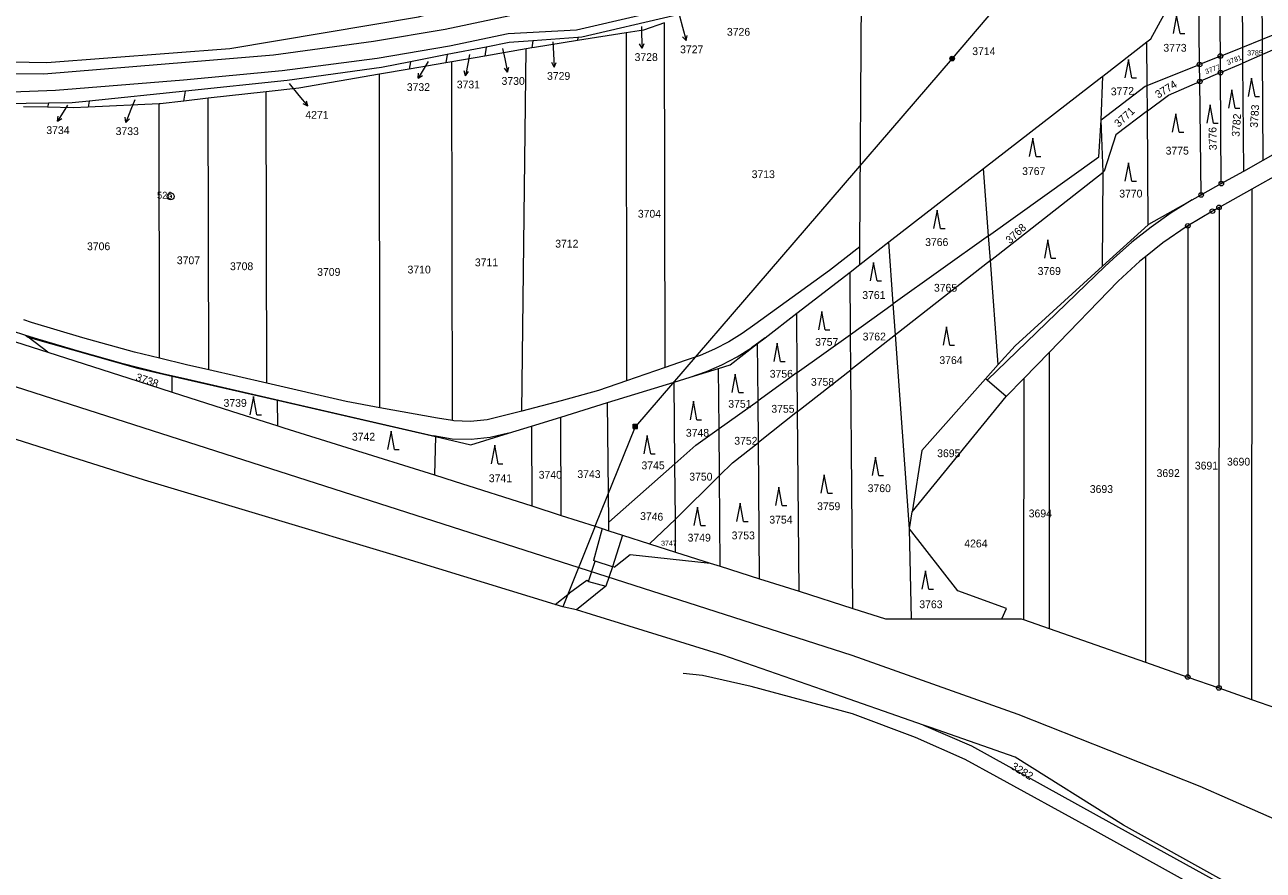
# Model space of a CAD drawing. Header units: metres. Extents: x -595226 to -593310, y -1169452 to -1167804.
# Tile 3 of 35: x -594878 to -594608, y -1169165 to -1168981. Entities that reach past the tile are written whole.
import ezdxf
from ezdxf.enums import TextEntityAlignment as Align

# ---------------------------------------------------------------- set-up
doc = ezdxf.new("R2010")
doc.units = ezdxf.units.M
doc.layers.add('geo katastr', color=5, linetype='Continuous', lineweight=0)
for name, color, linetype in [('Pop  PČ popisy', 7, 'Continuous'), ('Poz předměty', 7, 'Continuous'), ('Značky bodu BP', 7, 'Continuous'), ('Značky kultur', 7, 'Continuous')]:
    doc.layers.add(name, color=color, linetype=linetype)
doc.styles.add('dgn001', font='dgn001.shx')
doc.styles.add('dgn023', font='dgn023.shx')

# ---------------------------------------------------------------- blocks, each defined once
blk = doc.blocks.new('1029229')
at = {"layer": 'Pop  PČ popisy', "color": 6, "linetype": 'Continuous', "lineweight": 0}
for p, q in [((0, 0), (0.78, -2.9)), ((0.78, -2.9), (0.03, -2.06)), ((0.78, -2.9), (1, -1.8))]:
    blk.add_line(p, q, dxfattribs=at)
blk = doc.blocks.new('1029230')
at = {"layer": 'Pop  PČ popisy', "color": 6, "linetype": 'Continuous', "lineweight": 0}
for p, q in [((0, 0), (0.1, -3)), ((0.1, -3), (-0.43, -2.02)), ((0.1, -3), (0.57, -1.98))]:
    blk.add_line(p, q, dxfattribs=at)
blk = doc.blocks.new('1029231')
at = {"layer": 'Pop  PČ popisy', "color": 6, "linetype": 'Continuous', "lineweight": 0}
for p, q in [((0, 0), (0.16, -3)), ((0.16, -3), (-0.4, -2.02)), ((0.16, -3), (0.6, -1.97))]:
    blk.add_line(p, q, dxfattribs=at)
blk = doc.blocks.new('1029232')
at = {"layer": 'Pop  PČ popisy', "color": 6, "linetype": 'Continuous', "lineweight": 0}
for p, q in [((0, 0), (0.62, -2.94)), ((0.62, -2.94), (-0.07, -2.06)), ((0.62, -2.94), (0.91, -1.85))]:
    blk.add_line(p, q, dxfattribs=at)
blk = doc.blocks.new('1029233')
at = {"layer": 'Pop  PČ popisy', "color": 6, "linetype": 'Continuous', "lineweight": 0}
for p, q in [((0, 0), (-0.57, -2.95)), ((-0.57, -2.95), (-0.87, -1.87)), ((-0.57, -2.95), (0.11, -2.06))]:
    blk.add_line(p, q, dxfattribs=at)
blk = doc.blocks.new('1029234')
at = {"layer": 'Pop  PČ popisy', "color": 6, "linetype": 'Continuous', "lineweight": 0}
for p, q in [((0, 0), (-1.55, -2.57)), ((-1.55, -2.57), (-1.46, -1.46)), ((-1.55, -2.57), (-0.6, -1.97))]:
    blk.add_line(p, q, dxfattribs=at)
blk = doc.blocks.new('1029235')
at = {"layer": 'Pop  PČ popisy', "color": 6, "linetype": 'Continuous', "lineweight": 0}
for p, q in [((0, 0), (-1.12, -2.78)), ((-1.12, -2.78), (-1.21, -1.67)), ((-1.12, -2.78), (-0.29, -2.04))]:
    blk.add_line(p, q, dxfattribs=at)
blk = doc.blocks.new('1029236')
at = {"layer": 'Pop  PČ popisy', "color": 6, "linetype": 'Continuous', "lineweight": 0}
for p, q in [((0, 0), (-1.59, -2.54)), ((-1.59, -2.54), (-1.48, -1.43)), ((-1.59, -2.54), (-0.64, -1.96))]:
    blk.add_line(p, q, dxfattribs=at)
blk = doc.blocks.new('1029258')
at = {"layer": 'Pop  PČ popisy', "color": 6, "linetype": 'Continuous', "lineweight": 0}
for p, q in [((0, 0), (1.93, -2.3)), ((1.93, -2.3), (0.9, -1.85)), ((1.93, -2.3), (1.67, -1.21))]:
    blk.add_line(p, q, dxfattribs=at)
blk = doc.blocks.new('3.0811')
at = {"layer": 'Značky kultur', "color": 7, "linetype": 'Continuous', "lineweight": 13}
for p, q in [((0, 4), (-0.75, 0)), ((0.75, 0), (0, 4)), ((0.75, 0), (1.75, 0))]:
    blk.add_line(p, q, dxfattribs=at)
blk = doc.blocks.new('3.0812')
at = {"layer": 'Značky kultur', "color": 7, "linetype": 'Continuous', "lineweight": 13}
for p, q in [((0, 4), (-0.75, 0)), ((0.75, 0), (0, 4)), ((0.75, 0), (1.75, 0))]:
    blk.add_line(p, q, dxfattribs=at)
blk = doc.blocks.new('3.0813')
at = {"layer": 'Značky kultur', "color": 7, "linetype": 'Continuous', "lineweight": 13}
for p, q in [((0, 4), (-0.75, 0)), ((0.75, 0), (0, 4)), ((0.75, 0), (1.75, 0))]:
    blk.add_line(p, q, dxfattribs=at)
blk = doc.blocks.new('3.0814')
at = {"layer": 'Značky kultur', "color": 7, "linetype": 'Continuous', "lineweight": 13}
for p, q in [((0, 4), (-0.75, 0)), ((0.75, 0), (0, 4)), ((0.75, 0), (1.75, 0))]:
    blk.add_line(p, q, dxfattribs=at)
blk = doc.blocks.new('3.0815')
at = {"layer": 'Značky kultur', "color": 7, "linetype": 'Continuous', "lineweight": 13}
for p, q in [((0, 4), (-0.75, 0)), ((0.75, 0), (0, 4)), ((0.75, 0), (1.75, 0))]:
    blk.add_line(p, q, dxfattribs=at)
blk = doc.blocks.new('3.0816')
at = {"layer": 'Značky kultur', "color": 7, "linetype": 'Continuous', "lineweight": 13}
for p, q in [((0, 4), (-0.75, 0)), ((0.75, 0), (0, 4)), ((0.75, 0), (1.75, 0))]:
    blk.add_line(p, q, dxfattribs=at)
blk = doc.blocks.new('3.0817')
at = {"layer": 'Značky kultur', "color": 7, "linetype": 'Continuous', "lineweight": 13}
for p, q in [((0, 4), (-0.75, 0)), ((0.75, 0), (0, 4)), ((0.75, 0), (1.75, 0))]:
    blk.add_line(p, q, dxfattribs=at)
blk = doc.blocks.new('3.0818')
at = {"layer": 'Značky kultur', "color": 7, "linetype": 'Continuous', "lineweight": 13}
for p, q in [((0, 4), (-0.75, 0)), ((0.75, 0), (0, 4)), ((0.75, 0), (1.75, 0))]:
    blk.add_line(p, q, dxfattribs=at)
blk = doc.blocks.new('3.0819')
at = {"layer": 'Značky kultur', "color": 7, "linetype": 'Continuous', "lineweight": 13}
for p, q in [((0, 4), (-0.75, 0)), ((0.75, 0), (0, 4)), ((0.75, 0), (1.75, 0))]:
    blk.add_line(p, q, dxfattribs=at)
blk = doc.blocks.new('3.0820')
at = {"layer": 'Značky kultur', "color": 7, "linetype": 'Continuous', "lineweight": 13}
for p, q in [((0, 4), (-0.75, 0)), ((0.75, 0), (0, 4)), ((0.75, 0), (1.75, 0))]:
    blk.add_line(p, q, dxfattribs=at)
blk = doc.blocks.new('3.0821')
at = {"layer": 'Značky kultur', "color": 7, "linetype": 'Continuous', "lineweight": 13}
for p, q in [((0, 4), (-0.75, 0)), ((0.75, 0), (0, 4)), ((0.75, 0), (1.75, 0))]:
    blk.add_line(p, q, dxfattribs=at)
blk = doc.blocks.new('3.0822')
at = {"layer": 'Značky kultur', "color": 7, "linetype": 'Continuous', "lineweight": 13}
for p, q in [((0, 4), (-0.75, 0)), ((0.75, 0), (0, 4)), ((0.75, 0), (1.75, 0))]:
    blk.add_line(p, q, dxfattribs=at)
blk = doc.blocks.new('3.0823')
at = {"layer": 'Značky kultur', "color": 7, "linetype": 'Continuous', "lineweight": 13}
for p, q in [((0, 4), (-0.75, 0)), ((0.75, 0), (0, 4)), ((0.75, 0), (1.75, 0))]:
    blk.add_line(p, q, dxfattribs=at)
blk = doc.blocks.new('3.0824')
at = {"layer": 'Značky kultur', "color": 7, "linetype": 'Continuous', "lineweight": 13}
for p, q in [((0, 4), (-0.75, 0)), ((0.75, 0), (0, 4)), ((0.75, 0), (1.75, 0))]:
    blk.add_line(p, q, dxfattribs=at)
blk = doc.blocks.new('3.0825')
at = {"layer": 'Značky kultur', "color": 7, "linetype": 'Continuous', "lineweight": 13}
for p, q in [((0, 4), (-0.75, 0)), ((0.75, 0), (0, 4)), ((0.75, 0), (1.75, 0))]:
    blk.add_line(p, q, dxfattribs=at)
blk = doc.blocks.new('3.0832')
at = {"layer": 'Značky kultur', "color": 7, "linetype": 'Continuous', "lineweight": 13}
for p, q in [((0, 4), (-0.75, 0)), ((0.75, 0), (0, 4)), ((0.75, 0), (1.75, 0))]:
    blk.add_line(p, q, dxfattribs=at)
blk = doc.blocks.new('3.0833')
at = {"layer": 'Značky kultur', "color": 7, "linetype": 'Continuous', "lineweight": 13}
for p, q in [((0, 4), (-0.75, 0)), ((0.75, 0), (0, 4)), ((0.75, 0), (1.75, 0))]:
    blk.add_line(p, q, dxfattribs=at)
blk = doc.blocks.new('3.0834')
at = {"layer": 'Značky kultur', "color": 7, "linetype": 'Continuous', "lineweight": 13}
for p, q in [((0, 4), (-0.75, 0)), ((0.75, 0), (0, 4)), ((0.75, 0), (1.75, 0))]:
    blk.add_line(p, q, dxfattribs=at)
blk = doc.blocks.new('3.0835')
at = {"layer": 'Značky kultur', "color": 7, "linetype": 'Continuous', "lineweight": 13}
for p, q in [((0, 4), (-0.75, 0)), ((0.75, 0), (0, 4)), ((0.75, 0), (1.75, 0))]:
    blk.add_line(p, q, dxfattribs=at)
blk = doc.blocks.new('3.0836')
at = {"layer": 'Značky kultur', "color": 7, "linetype": 'Continuous', "lineweight": 13}
for p, q in [((0, 4), (-0.75, 0)), ((0.75, 0), (0, 4)), ((0.75, 0), (1.75, 0))]:
    blk.add_line(p, q, dxfattribs=at)
blk = doc.blocks.new('3.0837')
at = {"layer": 'Značky kultur', "color": 7, "linetype": 'Continuous', "lineweight": 13}
for p, q in [((0, 4), (-0.75, 0)), ((0.75, 0), (0, 4)), ((0.75, 0), (1.75, 0))]:
    blk.add_line(p, q, dxfattribs=at)
blk = doc.blocks.new('3.0838')
at = {"layer": 'Značky kultur', "color": 7, "linetype": 'Continuous', "lineweight": 13}
for p, q in [((0, 4), (-0.75, 0)), ((0.75, 0), (0, 4)), ((0.75, 0), (1.75, 0))]:
    blk.add_line(p, q, dxfattribs=at)
blk = doc.blocks.new('3.08178')
at = {"layer": 'Značky kultur', "color": 7, "linetype": 'Continuous', "lineweight": 13}
for p, q in [((0, 4), (-0.75, 0)), ((0.75, 0), (0, 4)), ((0.75, 0), (1.75, 0))]:
    blk.add_line(p, q, dxfattribs=at)
blk = doc.blocks.new('3.08179')
at = {"layer": 'Značky kultur', "color": 7, "linetype": 'Continuous', "lineweight": 13}
for p, q in [((0, 4), (-0.75, 0)), ((0.75, 0), (0, 4)), ((0.75, 0), (1.75, 0))]:
    blk.add_line(p, q, dxfattribs=at)
blk = doc.blocks.new('3.08183')
at = {"layer": 'Značky kultur', "color": 7, "linetype": 'Continuous', "lineweight": 13}
for p, q in [((0, 4), (-0.75, 0)), ((0.75, 0), (0, 4)), ((0.75, 0), (1.75, 0))]:
    blk.add_line(p, q, dxfattribs=at)
blk = doc.blocks.new('3.08184')
at = {"layer": 'Značky kultur', "color": 7, "linetype": 'Continuous', "lineweight": 13}
for p, q in [((0, 4), (-0.75, 0)), ((0.75, 0), (0, 4)), ((0.75, 0), (1.75, 0))]:
    blk.add_line(p, q, dxfattribs=at)
blk = doc.blocks.new('1.015')
at = {"layer": 'Značky bodu BP', "color": 3, "linetype": 'Continuous', "lineweight": 13}
for radius in [0.75, 0.03]:
    blk.add_circle((0, 0), radius, dxfattribs=at)
blk = doc.blocks.new('6.0243')
at = {"layer": 'Poz předměty', "color": 7, "linetype": 'Continuous', "lineweight": 13}
for p, q in [((-0.5, 0.5), (0.5, 0.5)), ((-0.5, -0.5), (-0.5, 0.5)), ((-0.5, 0.3), (0.5, 0.3)), ((-0.5, 0.1), (0.5, 0.1)), ((-0.3, -0.5), (-0.3, 0.5)), ((-0.1, -0.5), (-0.1, 0.5)), ((0.1, -0.5), (0.1, 0.5)), ((0.3, -0.5), (0.3, 0.5)), ((0.5, -0.5), (0.5, 0.5)), ((-0.5, -0.1), (0.5, -0.1)), ((-0.5, -0.3), (0.5, -0.3)), ((-0.5, -0.5), (0.5, -0.5))]:
    blk.add_line(p, q, dxfattribs=at)
blk = doc.blocks.new('6.01176')
at = {"layer": 'Poz předměty', "color": 7, "linetype": 'Continuous', "lineweight": 13}
for radius in [0.5, 0.4, 0.3, 0.2, 0.1]:
    blk.add_circle((0, 0), radius, dxfattribs=at)
blk = doc.blocks.new('1.051870')
at = {"layer": 'Značky bodu BP', "color": 3, "linetype": 'Continuous', "lineweight": 13}
for radius in [0.5, 0.0303]:
    blk.add_circle((0, 0), radius, dxfattribs=at)
blk = doc.blocks.new('1.051878')
at = {"layer": 'Značky bodu BP', "color": 3, "linetype": 'Continuous', "lineweight": 13}
for radius in [0.5, 0.0303]:
    blk.add_circle((0, 0), radius, dxfattribs=at)
blk = doc.blocks.new('1.051880')
at = {"layer": 'Značky bodu BP', "color": 3, "linetype": 'Continuous', "lineweight": 13}
for radius in [0.5, 0.0303]:
    blk.add_circle((0, 0), radius, dxfattribs=at)
blk = doc.blocks.new('1.051881')
at = {"layer": 'Značky bodu BP', "color": 3, "linetype": 'Continuous', "lineweight": 13}
for radius in [0.5, 0.0303]:
    blk.add_circle((0, 0), radius, dxfattribs=at)
blk = doc.blocks.new('1.051884')
at = {"layer": 'Značky bodu BP', "color": 3, "linetype": 'Continuous', "lineweight": 13}
for radius in [0.5, 0.0303]:
    blk.add_circle((0, 0), radius, dxfattribs=at)
blk = doc.blocks.new('1.051887')
at = {"layer": 'Značky bodu BP', "color": 3, "linetype": 'Continuous', "lineweight": 13}
for radius in [0.5, 0.0303]:
    blk.add_circle((0, 0), radius, dxfattribs=at)
blk = doc.blocks.new('1.051888')
at = {"layer": 'Značky bodu BP', "color": 3, "linetype": 'Continuous', "lineweight": 13}
for radius in [0.5, 0.0303]:
    blk.add_circle((0, 0), radius, dxfattribs=at)
blk = doc.blocks.new('1.051889')
at = {"layer": 'Značky bodu BP', "color": 3, "linetype": 'Continuous', "lineweight": 13}
for radius in [0.5, 0.0303]:
    blk.add_circle((0, 0), radius, dxfattribs=at)
blk = doc.blocks.new('1.051890')
at = {"layer": 'Značky bodu BP', "color": 3, "linetype": 'Continuous', "lineweight": 13}
for radius in [0.5, 0.0303]:
    blk.add_circle((0, 0), radius, dxfattribs=at)
blk = doc.blocks.new('1.051893')
at = {"layer": 'Značky bodu BP', "color": 3, "linetype": 'Continuous', "lineweight": 13}
for radius in [0.5, 0.0303]:
    blk.add_circle((0, 0), radius, dxfattribs=at)
blk = doc.blocks.new('1.051898')
at = {"layer": 'Značky bodu BP', "color": 3, "linetype": 'Continuous', "lineweight": 13}
for radius in [0.5, 0.0303]:
    blk.add_circle((0, 0), radius, dxfattribs=at)

msp = doc.modelspace()

# ---------------------------------------------------------------- linework, layer by layer
at = {"layer": 'geo katastr', "color": 5, "true_color": 0x0000fa}
for p, q in [((-594612.47, -1168985.92), (-594612.76, -1168941.51)), ((-594608.2, -1168984.2), (-594608.49, -1168941.03)), ((-594617.36, -1168987.89), (-594617.69, -1168944.07)), ((-594642.8, -1168949.48), (-594675.84, -1168988.44)), ((-594621.9, -1168989.73), (-594622.34, -1168954.24)), ((-594695.95, -1169029.5), (-594695.51, -1168966.23)), ((-594731.67, -1168976.21), (-594757.73, -1168982.26)), ((-594786.34, -1168982.02), (-594770.87, -1168978.75)), ((-594738.4, -1169055.78), (-594738.51, -1168980.67)), ((-594735.29, -1168979.16), (-594734.63, -1168981.61)), ((-594801.97, -1168984.67), (-594786.34, -1168982.02)), ((-594772.59, -1168983.05), (-594785.43, -1168985.77)), ((-594757.73, -1168982.26), (-594772.59, -1168983.05)), ((-594746.86, -1168982.84), (-594757.52, -1168984.53)), ((-594746.86, -1168982.84), (-594746.8, -1169058.69)), ((-594743.58, -1168981.46), (-594743.53, -1168983.2)), ((-594608.2, -1168984.2), (-594605.5, -1168983.11)), ((-594823.77, -1168987.59), (-594801.97, -1168984.67)), ((-594785.43, -1168985.77), (-594801.15, -1168988.44)), ((-594777.44, -1168985.92), (-594785.9, -1168987.58)), ((-594777.44, -1168985.92), (-594777.73, -1168987.9)), ((-594773.86, -1168986.23), (-594773.37, -1168988.47)), ((-594767.44, -1168986.12), (-594768.67, -1168986.33)), ((-594767.21, -1168984.56), (-594767.44, -1168986.12)), ((-594757.42, -1168983.84), (-594767.21, -1168984.56)), ((-594762.87, -1168984.76), (-594762.73, -1168987.3)), ((-594757.42, -1168983.84), (-594757.52, -1168984.53)), ((-594643.02, -1168992.28), (-594633.39, -1168984.82)), ((-594633.32, -1168994.33), (-594633.39, -1168984.82)), ((-594617.36, -1168987.89), (-594612.47, -1168985.92)), ((-594612.47, -1168985.92), (-594608.2, -1168984.2)), ((-594612.44, -1168989.41), (-594612.47, -1168985.92)), ((-594608.18, -1168987.58), (-594608.2, -1168984.2)), ((-594842.1, -1168989.18), (-594823.77, -1168987.59)), ((-594801.15, -1168988.44), (-594821.86, -1168991.13)), ((-594785.9, -1168987.58), (-594793.92, -1168989.14)), ((-594785.9, -1168987.58), (-594786.17, -1168989.35)), ((-594777.73, -1168987.9), (-594784.9, -1168989.13)), ((-594781.04, -1168987.54), (-594781.36, -1168989.22)), ((-594768.67, -1168986.33), (-594777.73, -1168987.9)), ((-594769.67, -1169065.25), (-594768.67, -1168986.33)), ((-594675.84, -1168988.44), (-594744.89, -1169068.59)), ((-594617.36, -1168987.89), (-594621.9, -1168989.73)), ((-594617.33, -1168991.5), (-594617.36, -1168987.89)), ((-594608.18, -1168987.58), (-594612.44, -1168989.41)), ((-594605.47, -1168986.42), (-594608.18, -1168987.58)), ((-594608.03, -1169010.6), (-594608.18, -1168987.58)), ((-594873.81, -1168991.77), (-594842.1, -1168989.18)), ((-594821.86, -1168991.13), (-594843.39, -1168993.13)), ((-594794.22, -1168990.74), (-594800.7, -1168991.86)), ((-594793.92, -1168989.14), (-594794.22, -1168990.74)), ((-594786.17, -1168989.35), (-594794.22, -1168990.74)), ((-594790.06, -1168989.08), (-594790.71, -1168990.17)), ((-594784.9, -1168989.13), (-594786.17, -1168989.35)), ((-594784.76, -1169067.34), (-594784.9, -1168989.13)), ((-594633.32, -1168994.33), (-594621.9, -1168989.73)), ((-594621.85, -1168993.44), (-594621.9, -1168989.73)), ((-594617.33, -1168991.5), (-594621.85, -1168993.44)), ((-594617.33, -1168991.5), (-594612.44, -1168989.41)), ((-594617.16, -1169015.69), (-594617.33, -1168991.5)), ((-594612.27, -1169012.97), (-594612.44, -1168989.41)), ((-594892.32, -1168991.65), (-594873.81, -1168991.77)), ((-594843.39, -1168993.13), (-594871.3, -1168995.39)), ((-594820.37, -1168993.87), (-594818.22, -1168996.48)), ((-594800.58, -1169064.54), (-594800.7, -1168991.86)), ((-594643.32, -1169001.87), (-594643.02, -1168992.28)), ((-594633.28, -1168999.83), (-594633.32, -1168994.33)), ((-594621.55, -1169018.15), (-594621.85, -1168993.44)), ((-594871.3, -1168995.39), (-594880.72, -1168995.73)), ((-594842.94, -1168995.54), (-594863.93, -1168997.73)), ((-594843.33, -1168997.69), (-594842.94, -1168995.54)), ((-594825.36, -1168995.68), (-594837.98, -1168997.09)), ((-594825.25, -1169059.21), (-594825.36, -1168995.68)), ((-594873, -1168999.06), (-594878.27, -1168998.96)), ((-594872.84, -1168998.19), (-594873, -1168999.06)), ((-594868.65, -1168998.58), (-594869.25, -1168999.56)), ((-594863.93, -1168997.73), (-594864.15, -1168999.01)), ((-594848.71, -1168998.28), (-594864.15, -1168999.01)), ((-594853.99, -1168997.42), (-594854.86, -1168999.56)), ((-594848.61, -1169053.73), (-594848.71, -1168998.28)), ((-594837.98, -1168997.09), (-594843.33, -1168997.69)), ((-594837.88, -1169056.29), (-594837.98, -1168997.09)), ((-594642.94, -1169013.2), (-594643.32, -1169001.87)), ((-594633.1, -1169024.66), (-594633.28, -1168999.83)), ((-594608.03, -1169010.6), (-594605.33, -1169009.09)), ((-594689.64, -1169028.41), (-594669.03, -1169012.43)), ((-594667.92, -1169027.04), (-594669.03, -1169012.43)), ((-594667.5, -1169032.45), (-594642.94, -1169013.2)), ((-594643.05, -1169033.7), (-594642.94, -1169013.2)), ((-594617.16, -1169015.69), (-594612.27, -1169012.97)), ((-594612.27, -1169012.97), (-594608.03, -1169010.6)), ((-594610.54, -1169016.89), (-594617.66, -1169020.88)), ((-594610.54, -1169016.89), (-594610.58, -1169128.1)), ((-594623.53, -1169019.25), (-594628.07, -1169022.09)), ((-594617.66, -1169020.88), (-594617.69, -1169125.6)), ((-594628.07, -1169022.09), (-594632.45, -1169025.17)), ((-594643.05, -1169033.7), (-594633.1, -1169024.66)), ((-594632.45, -1169025.17), (-594636.66, -1169028.47)), ((-594624.46, -1169024.89), (-594624.48, -1169123.22)), ((-594695.97, -1169033.31), (-594689.64, -1169028.41)), ((-594688.66, -1169041.9), (-594689.64, -1169028.41)), ((-594667.92, -1169027.04), (-594688.66, -1169041.9)), ((-594667.5, -1169032.45), (-594667.92, -1169027.04)), ((-594636.66, -1169028.47), (-594640.7, -1169031.98)), ((-594695.97, -1169033.31), (-594695.95, -1169029.5)), ((-594640.7, -1169031.98), (-594642.62, -1169033.85)), ((-594633.66, -1169031.63), (-594633.68, -1169119.99)), ((-594963.39, -1169033.21), (-594697.7, -1169118.47)), ((-594698.1, -1169034.96), (-594695.97, -1169033.31)), ((-594667.5, -1169032.45), (-594688.17, -1169048.65)), ((-594665.78, -1169055.14), (-594667.5, -1169032.45)), ((-594642.62, -1169033.85), (-594644.49, -1169035.65)), ((-594709.72, -1169043.96), (-594698.1, -1169034.96)), ((-594697.98, -1169048.57), (-594698.1, -1169034.96)), ((-594644.49, -1169035.65), (-594668.22, -1169058.53)), ((-594697.98, -1169048.57), (-594688.66, -1169041.9)), ((-594688.17, -1169048.65), (-594688.66, -1169041.9)), ((-594709.61, -1169056.89), (-594709.72, -1169043.96)), ((-594877.8, -1169048.71), (-594875.19, -1169049.54)), ((-594872.97, -1169052.46), (-594877.22, -1169049.16)), ((-594875.19, -1169049.54), (-594866.16, -1169052.22)), ((-594716.58, -1169049.28), (-594719.58, -1169051.46)), ((-594718.14, -1169063), (-594718.25, -1169050.57)), ((-594709.61, -1169056.89), (-594697.98, -1169048.57)), ((-594697.92, -1169056.29), (-594697.98, -1169048.57)), ((-594688.17, -1169048.65), (-594697.92, -1169056.29)), ((-594685.11, -1169090.94), (-594688.17, -1169048.65)), ((-594866.16, -1169052.22), (-594857.1, -1169054.73)), ((-594726.01, -1169055.15), (-594722.73, -1169053.42)), ((-594722.73, -1169053.42), (-594719.58, -1169051.46)), ((-594654.71, -1169052.47), (-594660.24, -1169058.19)), ((-594654.71, -1169052.47), (-594654.72, -1169112.65)), ((-594857.1, -1169054.73), (-594847.98, -1169057.04)), ((-594825.25, -1169059.21), (-594837.88, -1169056.29)), ((-594738.4, -1169055.78), (-594746.8, -1169058.69)), ((-594729.41, -1169056.63), (-594726.01, -1169055.15)), ((-594726.64, -1169069.09), (-594726.75, -1169055.97)), ((-594709.53, -1169065.39), (-594697.92, -1169056.29)), ((-594697.46, -1169108.26), (-594697.92, -1169056.29)), ((-594668.55, -1169058.25), (-594665.78, -1169055.14)), ((-594847.98, -1169057.04), (-594843.39, -1169058.1)), ((-594845.85, -1169061.16), (-594845.88, -1169057.62)), ((-594845.88, -1169057.62), (-594822.88, -1169062.91)), ((-594843.39, -1169058.1), (-594788.9, -1169070.68)), ((-594750.93, -1169063.43), (-594736.43, -1169058.96)), ((-594736.28, -1169076.77), (-594736.43, -1169058.96)), ((-594732.91, -1169057.87), (-594729.41, -1169056.63)), ((-594709.61, -1169056.89), (-594718.14, -1169063)), ((-594709.53, -1169065.39), (-594709.61, -1169056.89)), ((-594664.03, -1169062.1), (-594660.24, -1169058.19)), ((-594660.24, -1169058.19), (-594660.26, -1169110.72)), ((-594822.83, -1169068.47), (-594822.88, -1169062.91)), ((-594822.88, -1169062.91), (-594788.48, -1169070.83)), ((-594761.14, -1169066.58), (-594750.93, -1169063.43)), ((-594750.7, -1169089.51), (-594750.93, -1169063.43)), ((-594726.64, -1169069.09), (-594718.14, -1169063)), ((-594718.06, -1169072.08), (-594718.14, -1169063)), ((-594684.54, -1169087.24), (-594664.03, -1169062.1)), ((-594767.5, -1169068.54), (-594761.14, -1169066.58)), ((-594761.06, -1169088), (-594761.14, -1169066.58)), ((-594709.53, -1169065.39), (-594718.06, -1169072.08)), ((-594709.19, -1169104.54), (-594709.53, -1169065.39)), ((-594767.5, -1169068.54), (-594767.48, -1169085.95)), ((-594753.64, -1169090.38), (-594744.89, -1169068.59)), ((-594726.55, -1169079.31), (-594726.64, -1169069.09)), ((-594784.81, -1169071.35), (-594788.9, -1169070.68)), ((-594788.48, -1169070.83), (-594788.68, -1169079.19)), ((-594780.67, -1169071.47), (-594784.81, -1169071.35)), ((-594776.55, -1169071.05), (-594780.67, -1169071.47)), ((-594772.52, -1169070.09), (-594776.55, -1169071.05)), ((-594717.8, -1169101.81), (-594718.06, -1169072.08)), ((-594750.7, -1169089.51), (-594736.28, -1169076.77)), ((-594736.17, -1169088.83), (-594736.28, -1169076.77)), ((-594726.55, -1169079.31), (-594736.17, -1169088.83)), ((-594726.38, -1169099.09), (-594726.55, -1169079.31)), ((-594767.48, -1169085.95), (-594761.06, -1169088)), ((-594741.79, -1169094.19), (-594736.17, -1169088.83)), ((-594736.11, -1169096), (-594736.17, -1169088.83)), ((-594685.11, -1169090.94), (-594684.54, -1169087.24)), ((-594753.64, -1169090.38), (-594760.69, -1169107.93)), ((-594752.14, -1169090.86), (-594754, -1169097.83)), ((-594750.68, -1169091.33), (-594750.7, -1169089.51)), ((-594684.7, -1169110.52), (-594685.11, -1169090.94)), ((-594747.68, -1169092.31), (-594749.91, -1169099.18)), ((-594741.79, -1169094.19), (-594736.11, -1169096)), ((-594749.51, -1169099.31), (-594745.99, -1169096.53)), ((-594745.99, -1169096.53), (-594728.62, -1169098.38)), ((-594755.09, -1169102.38), (-594753.65, -1169098)), ((-594753.65, -1169098), (-594754, -1169097.83)), ((-594749.91, -1169099.18), (-594753.65, -1169098)), ((-594749.91, -1169099.18), (-594751.32, -1169103.44)), ((-594749.51, -1169099.31), (-594749.91, -1169099.18)), ((-594726.38, -1169099.09), (-594717.8, -1169101.81)), ((-594755.44, -1169102.21), (-594759.25, -1169104.96)), ((-594755.09, -1169102.38), (-594755.44, -1169102.21)), ((-594717.8, -1169101.81), (-594709.19, -1169104.54)), ((-594762.38, -1169107.39), (-594759.25, -1169104.96)), ((-594751.32, -1169103.44), (-594757.69, -1169108.61)), ((-594755.09, -1169102.38), (-594751.32, -1169103.44)), ((-594709.19, -1169104.54), (-594697.46, -1169108.26)), ((-594684.7, -1169110.52), (-594664.99, -1169110.53)), ((-594660.26, -1169110.72), (-594654.72, -1169112.65)), ((-594697.7, -1169118.47), (-594661.53, -1169131.32)), ((-594633.68, -1169119.99), (-594624.48, -1169123.22)), ((-594624.48, -1169123.22), (-594617.69, -1169125.6)), ((-594682.06, -1169133.72), (-594704.13, -1169126.01)), ((-594617.69, -1169125.6), (-594610.58, -1169128.1)), ((-594661.53, -1169131.32), (-594621.88, -1169147.01)), ((-594621.88, -1169147.01), (-594592.49, -1169159.97))]:
    msp.add_line(p, q, dxfattribs=at)
for points in [[(-594633.39, -1168984.82), (-594632.51, -1168984.14), (-594625.04, -1168970.39), (-594622.34, -1168954.24)], [(-594921.95, -1168987), (-594907.7, -1168988.66), (-594873.2, -1168989.33), (-594833.28, -1168986.27), (-594792.18, -1168979.36), (-594744.08, -1168966.37)], [(-594736.61, -1168979.13), (-594756.54, -1168983.78), (-594757.42, -1168983.84)], [(-594738.51, -1168980.67), (-594743.11, -1168982.24), (-594746.86, -1168982.84)], [(-594767.21, -1168984.56), (-594772.37, -1168984.93), (-594777.44, -1168985.92)], [(-594757.52, -1168984.53), (-594766.85, -1168986.02), (-594767.44, -1168986.12)], [(-594793.92, -1168989.14), (-594800.25, -1168990.38), (-594820.81, -1168993.24), (-594842.94, -1168995.54)], [(-594998.19, -1168993.81), (-594997.62, -1168995.7), (-594997.29, -1168997.63), (-594996.08, -1169000.79), (-594994.28, -1169003.65), (-594991.96, -1169006.1), (-594989.21, -1169008.07), (-594987.67, -1169008.76), (-594968.48, -1169016.64), (-594966.37, -1169017.5), (-594962.23, -1169019.28), (-594958.05, -1169020.98), (-594953.84, -1169022.61), (-594949.6, -1169024.16), (-594947.32, -1169024.97), (-594888.6, -1169045.14), (-594884.15, -1169046.67), (-594877.8, -1169048.71), (-594877.22, -1169049.16)], [(-594800.7, -1168991.86), (-594818.25, -1168994.88), (-594825.36, -1168995.68)], [(-594669.03, -1169012.43), (-594643.21, -1168992.43), (-594643.02, -1168992.28)], [(-594633.32, -1168994.33), (-594633.76, -1168994.51), (-594643.32, -1169001.87)], [(-594633.28, -1168999.83), (-594628.7, -1168996.38), (-594621.85, -1168993.44)], [(-595023.06, -1168998.23), (-595019.11, -1168999.87), (-594999.89, -1169005.86), (-594945.26, -1169029.23), (-594885.51, -1169048.44), (-594872.97, -1169052.46)], [(-594872.84, -1168998.19), (-594887.45, -1168998.4), (-594888.51, -1168998.35)], [(-594864.15, -1168999.01), (-594867.41, -1168999.16), (-594873, -1168999.06)], [(-594863.93, -1168997.73), (-594867.68, -1168998.12), (-594872.84, -1168998.19)], [(-594843.33, -1168997.69), (-594848.5, -1168998.27), (-594848.71, -1168998.28)], [(-594667.92, -1169027.04), (-594643.89, -1169009.84), (-594643.32, -1169001.87)], [(-594633.28, -1168999.83), (-594640.18, -1169005.03), (-594642.69, -1169013), (-594642.94, -1169013.2)], [(-594585.99, -1169004.16), (-594586.68, -1169004.4), (-594597.58, -1169009.62), (-594610.54, -1169016.89)], [(-594621.55, -1169018.15), (-594621.19, -1169017.95), (-594617.16, -1169015.69)], [(-594633.1, -1169024.66), (-594632.93, -1169024.51), (-594623.53, -1169019.25), (-594621.55, -1169018.15)], [(-594760.4, -1169108.02), (-594760.69, -1169107.93), (-594762.38, -1169107.39), (-594797.71, -1169096.6), (-594851.86, -1169080.29), (-594871.86, -1169073.98), (-594912.12, -1169061.22), (-594999.99, -1169032.56), (-595023.39, -1169024.89), (-595030.96, -1169020.97), (-595034.83, -1169018.97)], [(-594617.66, -1169020.88), (-594619.11, -1169021.69), (-594624.46, -1169024.89)], [(-594624.46, -1169024.89), (-594624.61, -1169024.98), (-594629.88, -1169028.63), (-594633.66, -1169031.63)], [(-594695.95, -1169029.5), (-594702.6, -1169034.65), (-594718.82, -1169046.37), (-594721.62, -1169048.38), (-594724.55, -1169050.19), (-594727.61, -1169051.78), (-594730.77, -1169053.14), (-594734.02, -1169054.27), (-594738.4, -1169055.78)], [(-594633.66, -1169031.63), (-594634.9, -1169032.62), (-594639.64, -1169036.92), (-594654.71, -1169052.47)], [(-594665.78, -1169055.14), (-594662.13, -1169051.05), (-594643.05, -1169033.7)], [(-594848.61, -1169053.73), (-594854.07, -1169052.39), (-594865.34, -1169049.32), (-594876.53, -1169045.96), (-594878.18, -1169045.41)], [(-594718.25, -1169050.57), (-594716.58, -1169049.28), (-594709.72, -1169043.96)], [(-594877.22, -1169049.16), (-594853.43, -1169055.88), (-594845.88, -1169057.62)], [(-594726.75, -1169055.97), (-594724.21, -1169055.19), (-594718.25, -1169050.57)], [(-594872.97, -1169052.46), (-594853.27, -1169058.78), (-594845.85, -1169061.16)], [(-594837.88, -1169056.29), (-594842.72, -1169055.17), (-594848.61, -1169053.73)], [(-594736.43, -1169058.96), (-594732.91, -1169057.87), (-594726.75, -1169055.97)], [(-594746.8, -1169058.69), (-594752.94, -1169060.81), (-594761.06, -1169063), (-594769.67, -1169065.25)], [(-594668.55, -1169058.25), (-594682.48, -1169073.88), (-594684.54, -1169087.24)], [(-594664.03, -1169062.1), (-594668.22, -1169058.53), (-594668.55, -1169058.25)], [(-594845.85, -1169061.16), (-594832.96, -1169065.3), (-594822.83, -1169068.47)], [(-594800.58, -1169064.54), (-594807.9, -1169063.21), (-594825.25, -1169059.21)], [(-594784.76, -1169067.34), (-594788, -1169066.81), (-594800.58, -1169064.54)], [(-594769.67, -1169065.25), (-594773.69, -1169066.3), (-594777.21, -1169067.14), (-594780.81, -1169067.5), (-594784.43, -1169067.4), (-594784.76, -1169067.34)], [(-594822.83, -1169068.47), (-594821.5, -1169068.89), (-594807.82, -1169073.18), (-594788.68, -1169079.19)], [(-594788.48, -1169070.83), (-594780.73, -1169072.62), (-594772.52, -1169070.09), (-594767.5, -1169068.54)], [(-594736.28, -1169076.77), (-594731.7, -1169072.71), (-594726.64, -1169069.09)], [(-594726.55, -1169079.31), (-594723.73, -1169076.52), (-594718.06, -1169072.08)], [(-594788.68, -1169079.19), (-594784.37, -1169080.54), (-594767.48, -1169085.95)], [(-594761.06, -1169088), (-594753.64, -1169090.38), (-594752.14, -1169090.86), (-594750.68, -1169091.33)], [(-594750.68, -1169091.33), (-594747.68, -1169092.31), (-594741.79, -1169094.19)], [(-594664.99, -1169110.53), (-594663.96, -1169108.3), (-594674.57, -1169104.46), (-594685.11, -1169090.94)], [(-594736.11, -1169096), (-594728.62, -1169098.38), (-594726.38, -1169099.09)], [(-594754.47, -1169109.6), (-594757.69, -1169108.61), (-594760.4, -1169108.02)], [(-594704.13, -1169126.01), (-594725.8, -1169118.43), (-594754.47, -1169109.6)], [(-594697.46, -1169108.26), (-594690.35, -1169110.52), (-594684.7, -1169110.52)], [(-594664.99, -1169110.53), (-594660.81, -1169110.53), (-594660.26, -1169110.72)], [(-594654.72, -1169112.65), (-594641.63, -1169117.2), (-594633.68, -1169119.99)], [(-594666.13, -1169144.96), (-594673.02, -1169141.18), (-594683.8, -1169136.37), (-594697.55, -1169131.24), (-594719.66, -1169125.31), (-594730.26, -1169122.89), (-594734.44, -1169122.43)], [(-594610.58, -1169128.1), (-594605.15, -1169130), (-594586.02, -1169136.68)], [(-594460.95, -1169264.44), (-594462.2, -1169265.46), (-594485.05, -1169247.24), (-594539.37, -1169211.49), (-594594.32, -1169180.05), (-594638.51, -1169155.53), (-594662.07, -1169140.69), (-594680.54, -1169134.25), (-594682.06, -1169133.72)], [(-594682.06, -1169133.72), (-594671.62, -1169138.25), (-594644.46, -1169153.27), (-594578.45, -1169189.68), (-594533.71, -1169216.15), (-594503.58, -1169235.62), (-594479.94, -1169252.36), (-594438.96, -1169284.4), (-594404.77, -1169313.94), (-594372.8, -1169343.83), (-594345.75, -1169369.52), (-594337.62, -1169378.99), (-594334.73, -1169386), (-594331.3, -1169400.16)], [(-594608.12, -1169177), (-594645.98, -1169155.99), (-594666.13, -1169144.96)]]:
    msp.add_lwpolyline(points, dxfattribs=at)

# ---------------------------------------------------------------- block references
for name, p in [('3.0824', (-594626.9, -1168982.96)), ('1029230', (-594743.53, -1168983.2)), ('1029229', (-594734.63, -1168981.61)), ('1029232', (-594773.37, -1168988.47)), ('1029231', (-594762.73, -1168987.3)), ('6.01176', (-594675.84, -1168988.44)), ('3.0823', (-594637.43, -1168992.67)), ('1.051887', (-594617.36, -1168987.89)), ('1029234', (-594790.71, -1168990.17)), ('1029233', (-594781.36, -1168989.22)), ('1.051898', (-594621.9, -1168989.73)), ('1.051893', (-594617.33, -1168991.5)), ('1.051890', (-594621.85, -1168993.44)), ('3.08184', (-594610.56, -1168996.74)), ('1029258', (-594818.22, -1168996.48)), ('3.08183', (-594614.87, -1168999.28)), ('1029236', (-594869.25, -1168999.56)), ('1029235', (-594854.86, -1168999.56)), ('3.08179', (-594619.59, -1169002.49)), ('3.0825', (-594627.11, -1169004.45)), ('3.0820', (-594658.28, -1169009.81)), ('3.0822', (-594637.43, -1169015.19)), ('1.051888', (-594617.16, -1169015.69)), ('1.015', (-594846.2, -1169018.47)), ('1.051870', (-594621.55, -1169018.15)), ('1.051889', (-594619.11, -1169021.69)), ('1.051880', (-594617.66, -1169020.88)), ('3.08178', (-594679.13, -1169025.51)), ('1.051884', (-594624.46, -1169024.89)), ('3.0821', (-594654.98, -1169031.91)), ('3.0817', (-594692.96, -1169036.87)), ('3.0814', (-594704.23, -1169047.59)), ('3.0819', (-594677.07, -1169050.92)), ('3.0813', (-594713.99, -1169054.49)), ('3.0836', (-594723.1, -1169061.2)), ('3.0832', (-594828.15, -1169066.1)), ('3.0811', (-594732.22, -1169067.14)), ('3.0834', (-594798.14, -1169073.63)), ('6.0243', (-594744.89, -1169068.59)), ('3.0835', (-594742.3, -1169074.61)), ('3.0833', (-594775.55, -1169076.73)), ('3.0816', (-594692.55, -1169079.33)), ('3.0815', (-594703.7, -1169083.14)), ('3.0838', (-594713.61, -1169085.83)), ('3.0837', (-594722.07, -1169089.34)), ('3.0812', (-594731.36, -1169090.17)), ('3.0818', (-594681.66, -1169104.09)), ('1.051881', (-594624.48, -1169123.22)), ('1.051878', (-594617.69, -1169125.6))]:
    msp.add_blockref(name, p, dxfattribs=at)

# ---------------------------------------------------------------- texts
at = {"layer": 'geo katastr', "color": 5, "true_color": 0x0000fa, "style": 'dgn023'}
for s, height, p in [('3726', 1.7, (-594722.4, -1168982.61)), ('3727', 1.7, (-594732.6, -1168986.43)), ('3714', 1.7, (-594668.93, -1168986.83)), ('3773', 1.7, (-594627.26, -1168986.09)), ('3728', 1.7, (-594742.53, -1168988.12)), ('3785', 1.1, (-594609.83, -1168987.21)), ('3729', 1.7, (-594761.61, -1168992.22)), ('3732', 1.7, (-594792.18, -1168994.66)), ('3731', 1.7, (-594781.29, -1168994.09)), ('3730', 1.7, (-594771.53, -1168993.32)), ('4271', 1.7, (-594814.3, -1169000.71)), ('3734', 1.7, (-594870.76, -1169004.04)), ('3733', 1.7, (-594855.65, -1169004.26)), ('3775', 1.7, (-594626.77, -1169008.51)), ('3713', 1.7, (-594717.01, -1169013.64)), ('3767', 1.7, (-594658.05, -1169012.97)), ('3770', 1.7, (-594636.88, -1169017.87)), ('3704', 1.7, (-594741.82, -1169022.26)), ('3706', 1.7, (-594861.89, -1169029.35)), ('3712', 1.7, (-594759.83, -1169028.78)), ('3766', 1.7, (-594679.19, -1169028.44)), ('3707', 1.7, (-594842.31, -1169032.4)), ('3711', 1.7, (-594777.35, -1169032.86)), ('3708', 1.7, (-594830.72, -1169033.7)), ('3709', 1.7, (-594811.72, -1169034.94)), ('3710', 1.7, (-594792.02, -1169034.42)), ('3769', 1.7, (-594654.67, -1169034.74)), ('3765', 1.7, (-594677.27, -1169038.39)), ('3761', 1.7, (-594692.9, -1169039.98)), ('3762', 1.7, (-594692.81, -1169049.02)), ('3757', 1.7, (-594703.17, -1169050.19)), ('3764', 1.7, (-594676.09, -1169054.17)), ('3756', 1.7, (-594713.07, -1169057.14)), ('3758', 1.7, (-594704.09, -1169058.9)), ('3739', 1.7, (-594832.13, -1169063.48)), ('3751', 1.7, (-594722.11, -1169063.69)), ('3755', 1.7, (-594712.72, -1169064.77)), ('3748', 1.7, (-594731.35, -1169070)), ('3742', 1.7, (-594804.15, -1169070.85)), ('3752', 1.7, (-594720.8, -1169071.74)), ('3695', 1.7, (-594676.57, -1169074.46)), ('3745', 1.7, (-594741.03, -1169077.1)), ('3692', 1.7, (-594628.74, -1169078.78)), ('3691', 1.7, (-594620.4, -1169077.15)), ('3690', 1.7, (-594613.4, -1169076.29)), ('3741', 1.7, (-594774.3, -1169079.91)), ('3740', 1.7, (-594763.43, -1169079.15)), ('3743', 1.7, (-594755, -1169079)), ('3750', 1.7, (-594730.61, -1169079.56)), ('3760', 1.7, (-594691.72, -1169082.08)), ('3693', 1.7, (-594643.3, -1169082.26)), ('3759', 1.7, (-594702.74, -1169086)), ('3754', 1.7, (-594713.16, -1169088.93)), ('3694', 1.7, (-594656.62, -1169087.57)), ('3753', 1.7, (-594721.37, -1169092.36)), ('3747', 1.1, (-594737.59, -1169094.07)), ('3749', 1.7, (-594730.97, -1169092.85)), ('4264', 1.7, (-594670.66, -1169094.12)), ('3763', 1.7, (-594680.46, -1169107.37))]:
    msp.add_text(s, height=height, dxfattribs=at).set_placement(p, align=Align.MIDDLE_CENTER)
for s, height, rotation, p in [('3781', 1.1, 22, (-594614.36, -1168988.73)), ('3777', 1.1, 20, (-594619.07, -1168990.76)), ('3774', 1.7, 32, (-594629.23, -1168995.13)), ('3772', 1.7, 2, (-594638.72, -1168995.54)), ('3771', 1.7, 43, (-594638.28, -1169001.19)), ('3783', 1.7, 86, (-594609.92, -1169000.99)), ('3782', 1.7, 86, (-594613.87, -1169002.96)), ('3776', 1.7, 91, (-594619.04, -1169005.88)), ('3768', 1.7, 43, (-594661.95, -1169026.57)), ('3738', 1.7, 341, (-594851.3, -1169058.57)), ('3746', 1.7, 358, (-594741.33, -1169088.22)), ('3282', 1.7, 329, (-594660.57, -1169143.73))]:
    msp.add_text(s, height=height, rotation=rotation, dxfattribs=at).set_placement(p, align=Align.MIDDLE_CENTER)
at = {"layer": 'geo katastr', "color": 5, "true_color": 0x0000fa, "style": 'dgn001'}
msp.add_text('526', height=1.5, dxfattribs=at).set_placement((-594845.8, -1169018.97), align=Align.RIGHT)

doc.saveas('drawing.dxf')
